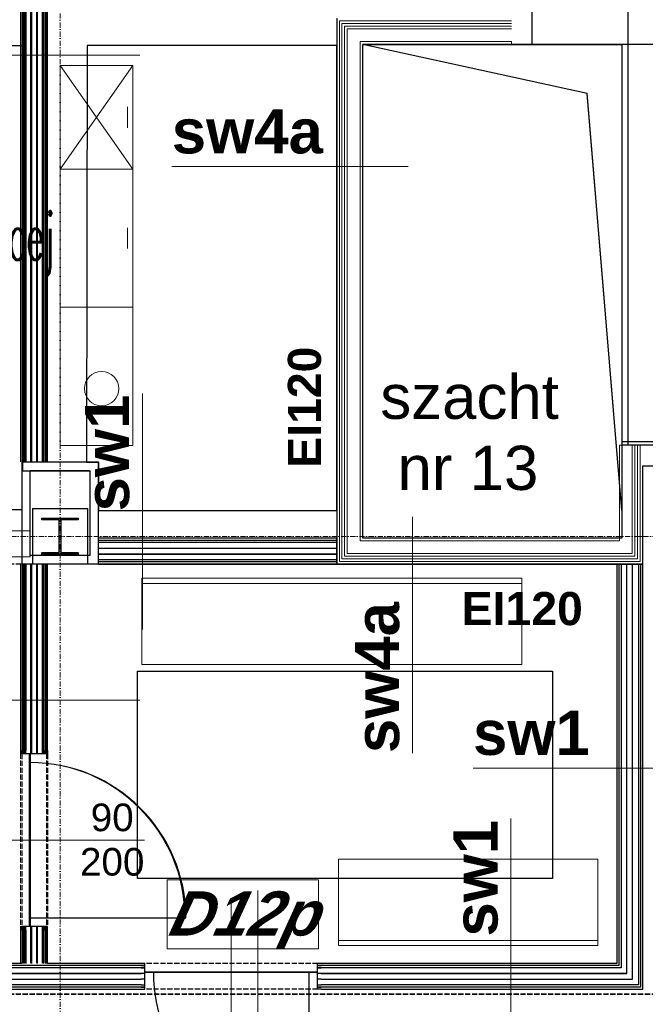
# Model space of a CAD drawing. Header units: millimetres. Extents: x -8642 to 28269, y -6609 to 3701.
# Tile 238 of 256: x 6457 to 6818, y -871 to -301. Entities that reach past the tile are written whole.
import ezdxf
from ezdxf.enums import TextEntityAlignment as Align

# ---------------------------------------------------------------- set-up
doc = ezdxf.new("R2010")
doc.units = ezdxf.units.MM
doc.header["$LTSCALE"] = 1000
doc.header["$MEASUREMENT"] = 0
for name, pattern in [('rzut 1 pietra$0$ArchiTECH.PC 1. Line Type', [0.004, 0.003, -0.001]), ('rzut 1 pietra$0$ArchiTECH.PC 5. Line Type', [0.0053, 0.003, -0.001, 0.0003, -0.001]), ('rzut 1 pietra$0$ArchiTECH.PC Solid Line Type', [0]), ('SUFIT_1 PIETRO$0$ArchiTECH.PC 1. Line Type', [0.004, 0.003, -0.001]), ('SUFIT_1 PIETRO$0$ArchiTECH.PC Solid Line Type', [0])]:
    doc.linetypes.add(name, pattern=pattern)
doc.layers.add('_Etap_3_opis', color=7, linetype='Continuous', lineweight=30)
doc.layers.add('IS_ARCH', color=254, linetype='Continuous', lineweight=18)
for name, color, linetype in [('SUFIT_1 PIETRO$0$ELEM KONSTRUKCJI - inwent', 254, 'Continuous'), ('SUFIT_1 PIETRO$0$INWENTARYZACJA', 254, 'Continuous'), ('SUFIT_1 PIETRO$0$Kalka 1', 254, 'Continuous'), ('SUFIT_1 PIETRO$0$sciany projektowane', 254, 'Continuous'), ('SUFIT_1 PIETRO$0$TYP SUFITÓW_NOWYCH', 254, 'Continuous')]:
    doc.layers.add(name, color=color, linetype=linetype)
doc.styles.add('romans1', font='simplex.shx', dxfattribs={"width": 0.8})
doc.styles.add('rzut 1 pietra$0$ArchiTECHStyle1', font='arial.ttf', dxfattribs={"height": 0.16})
doc.styles.add('rzut 1 pietra$0$ArchiTECHStyle3', font='arialbd.ttf', dxfattribs={"height": 0.192})
doc.styles.add('rzut 1 pietra$0$ArchiTECHStyle4', font='arialbi.ttf', dxfattribs={"oblique": 15, "height": 0.256})

msp = doc.modelspace()

# ---------------------------------------------------------------- linework, layer by layer
at = {"layer": 'IS_ARCH', "linetype": 'rzut 1 pietra$0$ArchiTECH.PC 5. Line Type'}
for p, q in [((6480, 773.48), (6480, -2117.32)), ((-3581.18, -600), (11755.5, -600))]:
    msp.add_line(p, q, dxfattribs=at)
at = {"layer": 'IS_ARCH', "linetype": 'rzut 1 pietra$0$ArchiTECH.PC Solid Line Type'}
for p, q in [((6753, -315), (6753, -40.51)), ((6457.01, -149.51), (6457.01, -556.92)), ((6458.26, -149.51), (6458.26, -556.92)), ((6459.51, -149.51), (6459.51, -556.92)), ((6462.85, -556.92), (6462.85, -149.51)), ((6466.18, -556.92), (6466.18, -149.51)), ((6469.51, -149.51), (6469.51, -556.92)), ((6470.76, -149.51), (6470.76, -556.92)), ((6472.01, -556.92), (6472.01, -149.51)), ((6808.4, -285), (6808.4, -315)), ((6640, -300), (6640, -601)), ((6741, -301.5), (6641.5, -301.5)), ((6641.5, -301.5), (6641.5, -614.5)), ((6741, -303), (6643, -303)), ((6643, -303), (6643, -613)), ((6741, -304.5), (6644.5, -304.5)), ((6644.5, -304.5), (6644.5, -611.5)), ((6741, -306), (6646, -306)), ((6646, -306), (6646, -610)), ((6653.5, -313.5), (6741, -313.5)), ((6653.5, -602.5), (6653.5, -313.5)), ((6741, -313.5), (6741, -315)), ((6784.95, -343.37), (6655, -315)), ((6655, -315), (6805, -315)), ((6741, -315), (6753, -315)), ((6805, -315), (6805, -585)), ((6805, -315), (6805, -315)), ((7025, -315), (6805, -315)), ((6805, -315), (6805, -545)), ((6808.4, -315), (6808.4, -547)), ((6526.07, -321.41), (6389.32, -321.41)), ((6480, -327.35), (6480, -387.35)), ((6522, -327.35), (6480, -327.35)), ((6480, -327.35), (6480, -327.35)), ((6480, -327.35), (6522, -387.35)), ((6480, -387.35), (6522, -327.35)), ((6522, -387.35), (6522, -327.35)), ((6805, -585), (6784.95, -343.37)), ((6519, -351.35), (6519, -363.35)), ((6480, -387.35), (6522, -387.35)), ((6480, -467.35), (6480, -387.35)), ((6480, -387.35), (6522, -387.35)), ((6522, -387.35), (6522, -467.35)), ((6681.27, -385.9), (6544.52, -385.9)), ((6519, -433.35), (6519, -421.35)), ((6522, -467.35), (6480, -467.35)), ((6480, -467.35), (6480, -467.35)), ((6522, -467.35), (6480, -467.35)), ((6480, -467.35), (6480, -547.35)), ((6522, -547.35), (6522, -467.35)), ((6527.52, -653.93), (6527.52, -517.18)), ((6480, -547.35), (6522, -547.35)), ((6803.5, -547.1), (6803.5, -602.5)), ((7025, -547.1), (6803.5, -547.1)), ((6805, -545), (7025, -545)), ((6808.4, -547), (7025, -547)), ((6811, -610), (6811, -547.1)), ((6812.5, -611.5), (6812.5, -547.1)), ((6814, -613), (6814, -547.1)), ((6815.5, -614.5), (6815.5, -547.1)), ((6502.18, -556.92), (6457.68, -556.92)), ((6457.68, -556.92), (6457.68, -615.92)), ((6502.18, -615.92), (6502.18, -556.92)), ((6462.68, -561.92), (6497.18, -561.92)), ((6462.68, -610.92), (6462.68, -561.92)), ((6497.18, -561.92), (6497.18, -610.92)), ((6817, -616), (6817, -559.1)), ((6817, -559.1), (7013, -559.1)), ((6495.93, -583.92), (6463.93, -583.92)), ((6463.93, -583.92), (6463.93, -615.92)), ((6495.93, -615.92), (6495.93, -583.92)), ((6495.93, -583.92), (6495.93, -583.92)), ((6469.43, -589.42), (6490.43, -589.42)), ((6469.43, -590.42), (6469.43, -589.42)), ((6469.43, -589.42), (6469.43, -589.42)), ((6469.43, -589.42), (6490.43, -589.42)), ((6469.43, -590.42), (6469.43, -589.42)), ((6479.43, -590.42), (6469.43, -590.42)), ((6479.43, -590.42), (6469.43, -590.42)), ((6479.43, -609.42), (6479.43, -590.42)), ((6479.43, -609.42), (6479.43, -590.42)), ((6490.43, -590.42), (6480.43, -590.42)), ((6480.43, -590.42), (6480.43, -609.42)), ((6490.43, -590.42), (6480.43, -590.42)), ((6480.43, -590.42), (6480.43, -609.42)), ((6490.43, -589.42), (6490.43, -590.42)), ((6490.43, -589.42), (6490.43, -590.42)), ((6683.77, -588.77), (6683.77, -725.51)), ((6462.68, -596.79), (6199.93, -596.79)), ((6462.68, -611.79), (6462.68, -596.79)), ((6640, -601), (6502.18, -601)), ((6640, -602.25), (6502.18, -602.25)), ((6640, -603.5), (6502.18, -603.5)), ((6803.5, -602.5), (6653.5, -602.5)), ((6469.43, -610.42), (6469.43, -609.42)), ((6469.43, -609.42), (6479.43, -609.42)), ((6469.43, -610.42), (6469.43, -609.42)), ((6469.43, -609.42), (6479.43, -609.42)), ((6480.43, -609.42), (6490.43, -609.42)), ((6480.43, -609.42), (6490.43, -609.42)), ((6490.43, -609.42), (6490.43, -610.42)), ((6490.43, -609.42), (6490.43, -610.42)), ((6502.18, -606.83), (6640, -606.83)), ((6646, -610), (6811, -610)), ((6199.93, -611.79), (6462.68, -611.79)), ((6497.18, -610.92), (6462.68, -610.92)), ((6490.43, -610.42), (6469.43, -610.42)), ((6490.43, -610.42), (6469.43, -610.42)), ((6502.18, -610.17), (6640, -610.17)), ((6640, -613.5), (6502.18, -613.5)), ((6640, -614.75), (6502.18, -614.75)), ((6641.5, -614.5), (6815.5, -614.5)), ((6643, -613), (6814, -613)), ((6644.5, -611.5), (6812.5, -611.5)), ((6457.01, -616), (6457.01, -723.9)), ((6472.01, -616), (6457.01, -616)), ((6457.68, -615.92), (6502.18, -615.92)), ((6458.26, -616), (6458.26, -723.9)), ((6459.51, -616), (6459.51, -723.9)), ((6462.85, -723.9), (6462.85, -616)), ((6463.93, -615.92), (6495.93, -615.92)), ((6466.18, -723.9), (6466.18, -616)), ((6469.51, -616), (6469.51, -723.9)), ((6470.76, -616), (6470.76, -723.9)), ((6472.01, -723.9), (6472.01, -616)), ((6502.18, -616), (6640, -616)), ((6640, -616), (6802, -616)), ((6802, -616), (6802, -847.21)), ((6803.25, -616), (6803.25, -848.46)), ((6804.5, -616), (6804.5, -849.71)), ((6807.83, -853.05), (6807.83, -616)), ((6811.17, -856.38), (6811.17, -616)), ((6814.5, -616), (6814.5, -859.71)), ((6815.75, -616), (6815.75, -860.96)), ((6817, -862.21), (6817, -616)), ((6527.14, -624.29), (6747.14, -624.29)), ((6527.14, -674.29), (6527.14, -624.29)), ((6747.14, -624.29), (6747.14, -674.29)), ((6527.14, -627.29), (6747.14, -627.29)), ((6747.14, -674.29), (6527.14, -674.29)), ((6526.07, -694.78), (6389.32, -694.78)), ((6457.01, -725.9), (6457.01, -723.9)), ((6457.01, -725.9), (6457.01, -723.9)), ((6458.26, -725.9), (6458.26, -723.9)), ((6459.51, -725.9), (6459.51, -723.9)), ((6462.85, -725.9), (6462.85, -723.9)), ((6466.18, -725.9), (6466.18, -723.9)), ((6469.51, -725.9), (6469.51, -723.9)), ((6470.76, -725.9), (6470.76, -723.9)), ((6472.01, -723.9), (6472.01, -725.9)), ((6458.26, -725.9), (6457.01, -725.9)), ((6459.51, -725.9), (6458.26, -725.9)), ((6462.01, -725.9), (6459.51, -725.9)), ((6469.51, -725.9), (6462.01, -725.9)), ((6462.01, -725.9), (6462.01, -825.9)), ((6462.01, -825.9), (6462.01, -725.9)), ((6462.01, -825.9), (6462.01, -725.9)), ((6470.76, -725.9), (6469.51, -725.9)), ((6472.01, -725.9), (6470.76, -725.9)), ((6855.57, -734.25), (6718.82, -734.25)), ((6740.72, -900.15), (6740.72, -763.4)), ((6407.01, -775.9), (6528.75, -775.9)), ((6641.01, -837.03), (6641.01, -787.03)), ((6641.01, -787.03), (6791.01, -787.03)), ((6791.01, -787.03), (6791.01, -837.03)), ((6541.93, -838.88), (6541.93, -798.88)), ((6541.93, -798.88), (6629.51, -798.88)), ((6629.51, -798.88), (6629.51, -838.88)), ((6594.23, -1360.15), (6594.23, -805.18)), ((6578.91, -812.21), (6578.91, -912.21)), ((6462.01, -820.9), (6552.01, -820.9)), ((6458.26, -825.9), (6457.01, -825.9)), ((6457.01, -825.9), (6457.01, -827.9)), ((6457.01, -827.9), (6457.01, -825.9)), ((6459.51, -825.9), (6458.26, -825.9)), ((6458.26, -827.9), (6458.26, -825.9)), ((6462.01, -825.9), (6459.51, -825.9)), ((6459.51, -827.9), (6459.51, -825.9)), ((6469.51, -825.9), (6462.01, -825.9)), ((6462.85, -827.9), (6462.85, -825.9)), ((6466.18, -827.9), (6466.18, -825.9)), ((6470.76, -825.9), (6469.51, -825.9)), ((6469.51, -827.9), (6469.51, -825.9)), ((6472.01, -825.9), (6470.76, -825.9)), ((6470.76, -827.9), (6470.76, -825.9)), ((6472.01, -827.9), (6472.01, -825.9)), ((6457.01, -827.9), (6457.01, -847.21)), ((6458.26, -827.9), (6458.26, -847.21)), ((6459.51, -827.9), (6459.51, -847.21)), ((6462.85, -847.21), (6462.85, -827.9)), ((6466.18, -847.21), (6466.18, -827.9)), ((6469.51, -827.9), (6469.51, -847.21)), ((6470.76, -827.9), (6470.76, -847.21)), ((6472.01, -847.21), (6472.01, -827.9)), ((6791.01, -834.03), (6641.01, -834.03)), ((6791.01, -837.03), (6641.01, -837.03)), ((6629.51, -838.88), (6541.93, -838.88)), ((6457.01, -847.21), (6216.99, -847.21)), ((6526.91, -848.46), (6216.99, -848.46)), ((6526.91, -847.21), (6472.01, -847.21)), ((6528.91, -847.21), (6526.91, -847.21)), ((6526.91, -847.21), (6528.91, -847.21)), ((6526.91, -848.46), (6528.91, -848.46)), ((6528.91, -848.46), (6528.91, -847.21)), ((6528.91, -849.71), (6528.91, -848.46)), ((6628.91, -848.46), (6628.91, -847.21)), ((6628.91, -847.21), (6630.91, -847.21)), ((6628.91, -847.21), (6630.91, -847.21)), ((6628.91, -849.71), (6628.91, -848.46)), ((6628.91, -848.46), (6630.91, -848.46)), ((6802, -847.21), (6630.91, -847.21)), ((6803.25, -848.46), (6630.91, -848.46)), ((6526.91, -849.71), (6216.99, -849.71)), ((6216.99, -853.05), (6526.91, -853.05)), ((6526.91, -849.71), (6528.91, -849.71)), ((6528.91, -853.05), (6526.91, -853.05)), ((6528.91, -852.21), (6528.91, -849.71)), ((6528.91, -859.71), (6528.91, -852.21)), ((6628.91, -852.21), (6528.91, -852.21)), ((6528.91, -852.21), (6628.91, -852.21)), ((6628.91, -852.21), (6528.91, -852.21)), ((6623.91, -852.21), (6623.91, -942.21)), ((6628.91, -852.21), (6628.91, -849.71)), ((6628.91, -849.71), (6630.91, -849.71)), ((6628.91, -859.71), (6628.91, -852.21)), ((6630.91, -853.05), (6628.91, -853.05)), ((6804.5, -849.71), (6630.91, -849.71)), ((6630.91, -853.05), (6807.83, -853.05)), ((6216.99, -856.38), (6526.91, -856.38)), ((6526.91, -859.71), (6216.99, -859.71)), ((6526.91, -860.96), (6216.99, -860.96)), ((6528.91, -856.38), (6526.91, -856.38)), ((6526.91, -859.71), (6528.91, -859.71)), ((6526.91, -860.96), (6528.91, -860.96)), ((6528.91, -860.96), (6528.91, -859.71)), ((6528.91, -862.21), (6528.91, -860.96)), ((6630.91, -856.38), (6628.91, -856.38)), ((6628.91, -860.96), (6628.91, -859.71)), ((6628.91, -859.71), (6630.91, -859.71)), ((6628.91, -862.21), (6628.91, -860.96)), ((6628.91, -860.96), (6630.91, -860.96)), ((6630.91, -856.38), (6811.17, -856.38)), ((6814.5, -859.71), (6630.91, -859.71)), ((6815.75, -860.96), (6630.91, -860.96)), ((6216.99, -862.21), (6526.91, -862.21)), ((6526.91, -862.21), (6528.91, -862.21)), ((6630.91, -862.21), (6628.91, -862.21)), ((6630.91, -862.21), (6817, -862.21))]:
    msp.add_line(p, q, dxfattribs=at)
at = {"layer": 'IS_ARCH', "linetype": 'rzut 1 pietra$0$ArchiTECH.PC 1. Line Type'}
for p, q in [((5046.25, -615.92), (6640, -615.92)), ((6457.01, -725.9), (6457.01, -825.9)), ((6472.01, -725.9), (6472.01, -825.9)), ((6628.91, -847.21), (6528.91, -847.21)), ((5046.25, -865), (7185, -865)), ((6628.91, -862.21), (6528.91, -862.21))]:
    msp.add_line(p, q, dxfattribs=at)
at = {"layer": 'IS_ARCH', "linetype": 'rzut 1 pietra$0$ArchiTECH.PC Solid Line Type'}
msp.add_circle((6503.92, -514.44), 9.95, dxfattribs=at)
for centre, start, end in [((6462.01, -820.9), 0, 90), ((6623.91, -852.21), 180, 270)]:
    msp.add_arc(centre, 90, start, end, dxfattribs=at)
at = {"layer": 'SUFIT_1 PIETRO$0$ELEM KONSTRUKCJI - inwent', "linetype": 'SUFIT_1 PIETRO$0$ArchiTECH.PC Solid Line Type'}
for p, q in [((6495.93, -584), (6463.93, -584)), ((6463.93, -584), (6463.93, -616)), ((6495.93, -616), (6495.93, -584)), ((6495.93, -584), (6495.93, -584)), ((6469.43, -589.5), (6490.43, -589.5)), ((6469.43, -590.5), (6469.43, -589.5)), ((6469.43, -589.5), (6469.43, -589.5)), ((6469.43, -589.5), (6490.43, -589.5)), ((6469.43, -590.5), (6469.43, -589.5)), ((6479.43, -590.5), (6469.43, -590.5)), ((6479.43, -590.5), (6469.43, -590.5)), ((6479.43, -609.5), (6479.43, -590.5)), ((6479.43, -609.5), (6479.43, -590.5)), ((6490.43, -590.5), (6480.43, -590.5)), ((6480.43, -590.5), (6480.43, -609.5)), ((6490.43, -590.5), (6480.43, -590.5)), ((6480.43, -590.5), (6480.43, -609.5)), ((6490.43, -589.5), (6490.43, -590.5)), ((6490.43, -589.5), (6490.43, -590.5)), ((6469.43, -610.5), (6469.43, -609.5)), ((6469.43, -609.5), (6479.43, -609.5)), ((6469.43, -610.5), (6469.43, -609.5)), ((6469.43, -609.5), (6479.43, -609.5)), ((6480.43, -609.5), (6490.43, -609.5)), ((6480.43, -609.5), (6490.43, -609.5)), ((6490.43, -609.5), (6490.43, -610.5)), ((6490.43, -609.5), (6490.43, -610.5)), ((6490.43, -610.5), (6469.43, -610.5)), ((6490.43, -610.5), (6469.43, -610.5)), ((6463.93, -616), (6495.93, -616))]:
    msp.add_line(p, q, dxfattribs=at)
at = {"layer": 'SUFIT_1 PIETRO$0$INWENTARYZACJA', "linetype": 'SUFIT_1 PIETRO$0$ArchiTECH.PC Solid Line Type'}
for p, q in [((6753, -315.08), (6753, -40.6)), ((6808.4, -285.08), (6808.4, -315.08)), ((6640, -300.08), (6640, -616.08)), ((6784.95, -343.46), (6655, -315.08)), ((6655, -315.08), (6805, -315.08)), ((6655, -315.08), (6753, -315.08)), ((6655, -601.08), (6655, -315.08)), ((6805, -315.08), (6805, -585.08)), ((6805, -315.08), (6805, -315.08)), ((7025, -315.08), (6805, -315.08)), ((6805, -315.08), (6805, -545.08)), ((6808.4, -315.08), (6808.4, -547.08)), ((6805, -585.08), (6784.95, -343.46)), ((6805, -545.08), (7025, -545.08)), ((6805, -547.18), (6805, -601.08)), ((7025, -547.18), (6805, -547.18)), ((6808.4, -547.08), (7025, -547.08)), ((6458.33, -557), (6457.68, -557)), ((6457.68, -557), (6457.68, -557)), ((6457.68, -557), (6457.68, -557)), ((6457.68, -557), (6457.68, -562)), ((6457.68, -557), (6457.68, -616)), ((6458.33, -562), (6458.33, -557)), ((6458.33, -557), (6458.33, -557)), ((6458.33, -557), (6458.33, -557)), ((6502.18, -557), (6458.33, -557)), ((6502.18, -616), (6502.18, -557)), ((6457.68, -562), (6458.33, -562)), ((6458.33, -562), (6497.18, -562)), ((6462.68, -611), (6462.68, -562)), ((6497.18, -562), (6497.18, -611)), ((6817, -616.08), (6817, -559.18)), ((6817, -559.18), (7013, -559.18)), ((6805, -601.08), (6655, -601.08)), ((6497.18, -611), (6462.68, -611)), ((6457.68, -616), (6502.18, -616)), ((6640, -616.08), (6817, -616.08))]:
    msp.add_line(p, q, dxfattribs=at)
at = {"layer": 'SUFIT_1 PIETRO$0$Kalka 1', "linetype": 'SUFIT_1 PIETRO$0$ArchiTECH.PC 1. Line Type'}
for p, q in [((5046.25, -616), (6640, -616)), ((5046.25, -865.08), (7185, -865.08))]:
    msp.add_line(p, q, dxfattribs=at)
at = {"layer": 'SUFIT_1 PIETRO$0$sciany projektowane', "linetype": 'SUFIT_1 PIETRO$0$ArchiTECH.PC Solid Line Type'}
for p, q in [((6457.68, -149.59), (6457.68, -557)), ((6458.93, -149.59), (6458.93, -557)), ((6460.18, -149.59), (6460.18, -557)), ((6463.52, -557), (6463.52, -149.59)), ((6466.85, -557), (6466.85, -149.59)), ((6470.18, -149.59), (6470.18, -557)), ((6471.43, -149.59), (6471.43, -557)), ((6472.68, -557), (6472.68, -149.59)), ((6640, -601.08), (6502.18, -601.08)), ((6640, -602.33), (6502.18, -602.33)), ((6640, -603.58), (6502.18, -603.58)), ((6640, -616.08), (6640, -601.08)), ((6502.18, -606.92), (6640, -606.92)), ((6502.18, -610.25), (6640, -610.25)), ((6640, -613.58), (6502.18, -613.58)), ((6640, -614.83), (6502.18, -614.83)), ((6457.68, -616.08), (6457.68, -723.99)), ((6472.68, -616.08), (6457.68, -616.08)), ((6458.93, -616.08), (6458.93, -723.99)), ((6460.18, -616.08), (6460.18, -723.99)), ((6463.52, -723.99), (6463.52, -616.08)), ((6466.85, -723.99), (6466.85, -616.08)), ((6470.18, -616.08), (6470.18, -723.99)), ((6471.43, -616.08), (6471.43, -723.99)), ((6472.68, -723.99), (6472.68, -616.08)), ((6502.18, -616.08), (6640, -616.08)), ((6817, -616.08), (6802, -616.08)), ((6802, -616.08), (6802, -847.3)), ((6803.25, -616.08), (6803.25, -848.55)), ((6804.5, -616.08), (6804.5, -849.8)), ((6807.83, -853.13), (6807.83, -616.08)), ((6811.17, -856.46), (6811.17, -616.08)), ((6814.5, -616.08), (6814.5, -859.8)), ((6815.75, -616.08), (6815.75, -861.05)), ((6817, -862.3), (6817, -616.08)), ((6457.68, -725.99), (6457.68, -723.99)), ((6457.68, -725.99), (6457.68, -723.99)), ((6458.93, -725.99), (6458.93, -723.99)), ((6460.18, -725.99), (6460.18, -723.99)), ((6463.52, -725.99), (6463.52, -723.99)), ((6466.85, -725.99), (6466.85, -723.99)), ((6470.18, -725.99), (6470.18, -723.99)), ((6471.43, -725.99), (6471.43, -723.99)), ((6472.68, -723.99), (6472.68, -725.99)), ((6458.93, -725.99), (6457.68, -725.99)), ((6460.18, -725.99), (6458.93, -725.99)), ((6462.68, -725.99), (6460.18, -725.99)), ((6470.18, -725.99), (6462.68, -725.99)), ((6462.68, -725.99), (6462.68, -825.99)), ((6462.68, -825.99), (6462.68, -725.99)), ((6462.68, -825.99), (6462.68, -725.99)), ((6471.43, -725.99), (6470.18, -725.99)), ((6472.68, -725.99), (6471.43, -725.99)), ((6462.68, -820.99), (6552.68, -820.99)), ((6458.93, -825.99), (6457.68, -825.99)), ((6457.68, -825.99), (6457.68, -827.99)), ((6457.68, -827.99), (6457.68, -825.99)), ((6460.18, -825.99), (6458.93, -825.99)), ((6458.93, -827.99), (6458.93, -825.99)), ((6462.68, -825.99), (6460.18, -825.99)), ((6460.18, -827.99), (6460.18, -825.99)), ((6470.18, -825.99), (6462.68, -825.99)), ((6463.52, -827.99), (6463.52, -825.99)), ((6466.85, -827.99), (6466.85, -825.99)), ((6471.43, -825.99), (6470.18, -825.99)), ((6470.18, -827.99), (6470.18, -825.99)), ((6472.68, -825.99), (6471.43, -825.99)), ((6471.43, -827.99), (6471.43, -825.99)), ((6472.68, -827.99), (6472.68, -825.99)), ((6457.68, -827.99), (6457.68, -847.3)), ((6458.93, -827.99), (6458.93, -847.3)), ((6460.18, -827.99), (6460.18, -847.3)), ((6463.52, -847.3), (6463.52, -827.99)), ((6466.85, -847.3), (6466.85, -827.99)), ((6470.18, -827.99), (6470.18, -847.3)), ((6471.43, -827.99), (6471.43, -847.3)), ((6472.68, -847.3), (6472.68, -827.99)), ((6457.68, -847.3), (6213.99, -847.3)), ((6526.91, -848.55), (6213.99, -848.55)), ((6526.91, -847.3), (6472.68, -847.3)), ((6528.91, -847.3), (6526.91, -847.3)), ((6526.91, -847.3), (6528.91, -847.3)), ((6526.91, -848.55), (6528.91, -848.55)), ((6528.91, -848.55), (6528.91, -847.3)), ((6528.91, -849.8), (6528.91, -848.55)), ((6628.91, -848.55), (6628.91, -847.3)), ((6628.91, -847.3), (6630.91, -847.3)), ((6628.91, -847.3), (6630.91, -847.3)), ((6628.91, -849.8), (6628.91, -848.55)), ((6628.91, -848.55), (6630.91, -848.55)), ((6802, -847.3), (6630.91, -847.3)), ((6803.25, -848.55), (6630.91, -848.55)), ((6526.91, -849.8), (6213.99, -849.8)), ((6213.99, -853.13), (6526.91, -853.13)), ((6526.91, -849.8), (6528.91, -849.8)), ((6528.91, -853.13), (6526.91, -853.13)), ((6528.91, -852.3), (6528.91, -849.8)), ((6528.91, -859.8), (6528.91, -852.3)), ((6628.91, -852.3), (6528.91, -852.3)), ((6528.91, -852.3), (6628.91, -852.3)), ((6628.91, -852.3), (6528.91, -852.3)), ((6623.91, -852.3), (6623.91, -942.3)), ((6628.91, -852.3), (6628.91, -849.8)), ((6628.91, -849.8), (6630.91, -849.8)), ((6628.91, -859.8), (6628.91, -852.3)), ((6630.91, -853.13), (6628.91, -853.13)), ((6804.5, -849.8), (6630.91, -849.8)), ((6630.91, -853.13), (6807.83, -853.13)), ((6213.99, -856.46), (6526.91, -856.46)), ((6526.91, -859.8), (6213.99, -859.8)), ((6528.91, -856.46), (6526.91, -856.46)), ((6526.91, -859.8), (6528.91, -859.8)), ((6528.91, -861.05), (6528.91, -859.8)), ((6630.91, -856.46), (6628.91, -856.46)), ((6628.91, -861.05), (6628.91, -859.8)), ((6628.91, -859.8), (6630.91, -859.8)), ((6630.91, -856.46), (6811.17, -856.46)), ((6814.5, -859.8), (6630.91, -859.8)), ((6526.91, -861.05), (6213.99, -861.05)), ((6213.99, -862.3), (6526.91, -862.3)), ((6526.91, -861.05), (6528.91, -861.05)), ((6526.91, -862.3), (6528.91, -862.3)), ((6528.91, -862.3), (6528.91, -861.05)), ((6628.91, -862.3), (6628.91, -861.05)), ((6628.91, -861.05), (6630.91, -861.05)), ((6630.91, -862.3), (6628.91, -862.3)), ((6815.75, -861.05), (6630.91, -861.05)), ((6630.91, -862.3), (6817, -862.3))]:
    msp.add_line(p, q, dxfattribs=at)
at = {"layer": 'SUFIT_1 PIETRO$0$sciany projektowane', "linetype": 'SUFIT_1 PIETRO$0$ArchiTECH.PC 1. Line Type'}
for p, q in [((6457.68, -725.99), (6457.68, -825.99)), ((6472.68, -725.99), (6472.68, -825.99)), ((6628.91, -847.3), (6528.91, -847.3)), ((6628.91, -862.3), (6528.91, -862.3))]:
    msp.add_line(p, q, dxfattribs=at)
at = {"layer": 'SUFIT_1 PIETRO$0$sciany projektowane', "linetype": 'SUFIT_1 PIETRO$0$ArchiTECH.PC Solid Line Type'}
for centre, start, end in [((6462.68, -820.99), 0, 90), ((6623.91, -852.3), 180, 270)]:
    msp.add_arc(centre, 90, start, end, dxfattribs=at)
at = {"layer": 'SUFIT_1 PIETRO$0$TYP SUFITÓW_NOWYCH', "linetype": 'SUFIT_1 PIETRO$0$ArchiTECH.PC Solid Line Type'}
for p, q in [((6135.53, -315.65), (6457.68, -315.65)), ((6457.68, -315.65), (6458.33, -315.65)), ((6458.33, -315.65), (6458.33, -557.03)), ((6495.53, -315.65), (6495.1, -557)), ((6502.18, -315.65), (6495.53, -315.65)), ((6640.03, -315.65), (6502.18, -315.65)), ((6640.03, -585.08), (6640.03, -315.65)), ((6458.33, -557.03), (6457.68, -557)), ((6457.68, -557), (6457.68, -584.58)), ((6495.1, -557), (6502.18, -557)), ((6502.18, -557), (6502.18, -585.08)), ((6457.68, -584.58), (6135.53, -584.58)), ((6502.18, -585.08), (6640.03, -585.08)), ((6524.75, -678.08), (6764.75, -678.08)), ((6524.75, -798.08), (6524.75, -678.08)), ((6764.75, -678.08), (6764.75, -798.08)), ((6764.75, -798.08), (6524.75, -798.08))]:
    msp.add_line(p, q, dxfattribs=at)

# ---------------------------------------------------------------- texts
at = {"layer": '_Etap_3_opis', "style": 'romans1', "width": 0.5}
msp.add_text('proj.JW w istniejącej', height=27, rotation=359.9189, dxfattribs=at).set_placement((6290.19, -439.68))
at = {"layer": 'IS_ARCH'}
for s, height, style, p in [('sw4a', 25.6, 'rzut 1 pietra$0$ArchiTECHStyle3', (6544.52, -385.9)), ('szacht', 25.6, 'rzut 1 pietra$0$ArchiTECHStyle1', (6665.19, -539.65)), (' nr 13', 25.6, 'rzut 1 pietra$0$ArchiTECHStyle1', (6665.19, -580.82)), ('EI120', 19.2, 'rzut 1 pietra$0$ArchiTECHStyle3', (6712.26, -657.19)), ('sw1', 25.6, 'rzut 1 pietra$0$ArchiTECHStyle3', (6718.82, -734.25)), ('90', 16, 'rzut 1 pietra$0$ArchiTECHStyle1', (6497.63, -775.54)), ('200', 16, 'rzut 1 pietra$0$ArchiTECHStyle1', (6491.41, -801.27))]:
    msp.add_text(s, height=height, dxfattribs=dict(at, style=style)).set_placement(p, align=Align.BOTTOM_LEFT)
at = {"layer": 'IS_ARCH', "style": 'rzut 1 pietra$0$ArchiTECHStyle3'}
for s, height, p in [('EI120', 19.2, (6636.65, -560.22)), ('sw1', 25.6, (6527.52, -585.56)), ('sw4a', 25.6, (6683.77, -725.51)), ('sw1', 25.6, (6740.72, -831.77))]:
    msp.add_text(s, height=height, rotation=90, dxfattribs=at).set_placement(p, align=Align.BOTTOM_LEFT)
at = {"layer": 'IS_ARCH', "style": 'rzut 1 pietra$0$ArchiTECHStyle4', "oblique": 15}
msp.add_text('D12p', height=25.6, dxfattribs=at).set_placement((6541.93, -838.88), align=Align.BOTTOM_LEFT)

doc.saveas('drawing.dxf')
